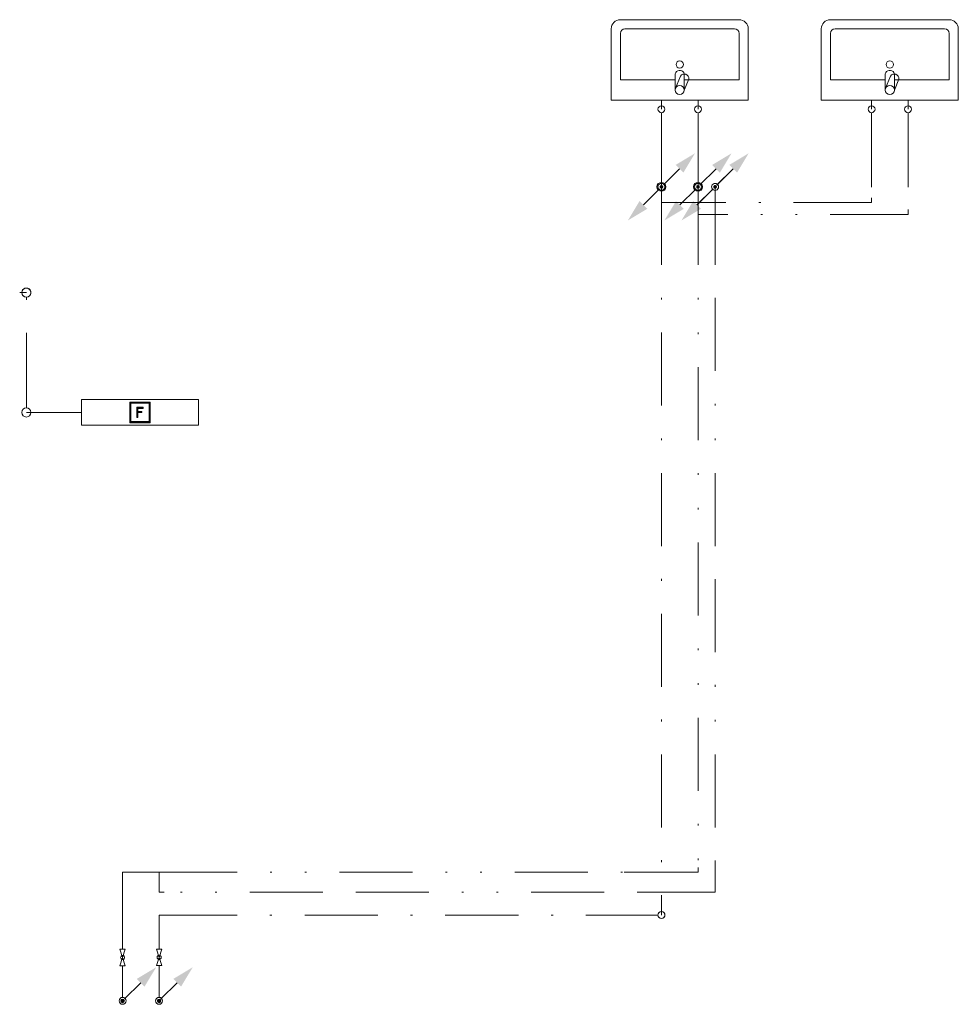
# Model space of a CAD drawing. Header units: millimetres. Extents: x -8360 to 44818, y -3850 to 5849.
# Tile 3 of 5: x 18412 to 23550, y -3850 to 1540. Entities that reach past the tile are written whole.
import ezdxf

# ---------------------------------------------------------------- set-up
doc = ezdxf.new("R2010")
doc.units = ezdxf.units.MM
for name, pattern in [('DDS_LT3', [959.999986, 400, -179.999995, 10, -179.999995, 10, -179.999995]), ('DDS_LT4', [1539.999981, 400, -179.999995, 400, -179.999995, 10, -179.999995, 10, -179.999995]), ('DDS_LT5', [769.999991, 400, -179.999995, 10, -179.999995]), ('DDS_LT7', [1339.999977, 400, -179.999995, 10, -179.999995, 10, -179.999995, 10, -179.999995, 10, -179.999995])]:
    doc.linetypes.add(name, pattern=pattern)
for name, color, linetype in [('Požární voda', 7, 'Continuous'), ('Recirkulace', 7, 'Continuous'), ('Studená voda', 7, 'Continuous'), ('Teplá voda', 7, 'Continuous'), ('Zdravotní technika', 7, 'Continuous')]:
    doc.layers.add(name, color=color, linetype=linetype)

# ---------------------------------------------------------------- blocks, each defined once
blk = doc.blocks.new('Basin-Sink-Bidet-ID-39-8-29-462')
at = {"layer": 'Zdravotní technika', "color": 7, "lineweight": 5}
for p, q in [((-325, 440), (325, 440)), ((-375, 0), (-375, 390)), ((-300, 390), (300, 390)), ((-325, 110), (-325, 365)), ((-25, 110), (-325, 110)), ((-25, 55), (-25, 143)), ((-23, 65), (4, 131)), ((25, 143), (25, 55)), ((25, 55), (50, 115))]:
    blk.add_line(p, q, dxfattribs=at)
for points in [[(375, 390), (375, 0), (-375, 0)], [(325, 365), (325, 110), (25, 110)], [(-25, 143), (-22.2, 150.1), (-17.5, 156.1), (-11.1, 160.5), (-3.8, 162.7), (3.8, 162.7), (11.1, 160.5), (17.5, 156.1), (22.2, 150.1), (25, 143)], [(-92.5, -1), (-92.5, 0), (-107.5, 0), (-107.5, -1), (-92.5, -1)], [(20, -1), (20, 0), (-20, 0), (-20, -1), (20, -1)], [(107.5, -1), (107.5, 0), (92.5, 0), (92.5, -1), (107.5, -1)]]:
    blk.add_lwpolyline(points, dxfattribs=at)
for centre, radius in [((0, 195), 20), ((0, 55), 25)]:
    blk.add_circle(centre, radius, dxfattribs=at)
for centre, radius, start, end in [((-325, 390), 50, 90, 180), ((325, 390), 50, 0, 90), ((-300, 365), 25, 90, 180), ((300, 365), 25, 0, 90), ((25.1, 117.7), 25, 353.8988, 147.7432)]:
    blk.add_arc(centre, radius, start, end, dxfattribs=at)
blk = doc.blocks.new('Basin-Sink-Bidet-ID-39-8-29-1189')
at = {"layer": 'Zdravotní technika', "color": 7, "lineweight": 5}
for p, q in [((-325, 440), (325, 440)), ((-375, 0), (-375, 390)), ((-300, 390), (300, 390)), ((-325, 110), (-325, 365)), ((-25, 110), (-325, 110)), ((-25, 55), (-25, 143)), ((-23, 65), (4, 131)), ((25, 143), (25, 55)), ((25, 55), (50, 115))]:
    blk.add_line(p, q, dxfattribs=at)
for points in [[(375, 390), (375, 0), (-375, 0)], [(325, 365), (325, 110), (25, 110)], [(-25, 143), (-22.2, 150.1), (-17.5, 156.1), (-11.1, 160.5), (-3.8, 162.7), (3.8, 162.7), (11.1, 160.5), (17.5, 156.1), (22.2, 150.1), (25, 143)], [(-92.5, -1), (-92.5, 0), (-107.5, 0), (-107.5, -1), (-92.5, -1)], [(20, -1), (20, 0), (-20, 0), (-20, -1), (20, -1)], [(107.5, -1), (107.5, 0), (92.5, 0), (92.5, -1), (107.5, -1)]]:
    blk.add_lwpolyline(points, dxfattribs=at)
for centre, radius in [((0, 195), 20), ((0, 55), 25)]:
    blk.add_circle(centre, radius, dxfattribs=at)
for centre, radius, start, end in [((-325, 390), 50, 90, 180), ((325, 390), 50, 0, 90), ((-300, 365), 25, 90, 180), ((300, 365), 25, 0, 90), ((25.1, 117.7), 25, 353.8988, 147.7432)]:
    blk.add_arc(centre, radius, start, end, dxfattribs=at)
blk = doc.blocks.new('Koleno-Koleno TV-PWH Teplá voda D20-ID-39-8-29-1380')
at = {"layer": 'Teplá voda', "color": 20, "lineweight": 5}
blk.add_line((0, 19), (0, 26.8), dxfattribs=at)
blk.add_circle((0, 0), 19, dxfattribs=at)
blk = doc.blocks.new('Segment trubky-TV-PWH Teplá voda D20-ID-39-8-29-1402')
at = {"layer": 'Teplá voda', "color": 20, "linetype": 'DDS_LT3', "lineweight": 5}
blk.add_line((0, 0), (0, 165.3), dxfattribs=at)
blk = doc.blocks.new('Ventil-Valve TV-PWH Teplá voda D20-ID-39-8-29-10221')
at = {"layer": 'Teplá voda', "color": 7, "lineweight": 5}
for points in [[(15, 45), (-15, 45), (0, 0), (15, 45)], [(15, -45), (-15, -45), (0, 0), (15, -45)]]:
    blk.add_lwpolyline(points, dxfattribs=at)
blk.add_circle((0, 0), 11.2, dxfattribs=at)
blk = doc.blocks.new('Segment trubky-TV-PWH Teplá voda D20-ID-39-8-29-10208')
at = {"layer": 'Teplá voda', "color": 20, "linetype": 'DDS_LT3', "lineweight": 5}
blk.add_line((0, 0), (0, 394.7), dxfattribs=at)
blk = doc.blocks.new('Koleno-Koleno TV-PWH Teplá voda D20-ID-39-8-29-1440')
at = {"layer": 'Teplá voda', "color": 20, "lineweight": 5}
for p, q in [((0, -26.8), (0, 0)), ((0, 0), (26.8, 0))]:
    blk.add_line(p, q, dxfattribs=at)
blk = doc.blocks.new('Segment trubky-TV-PWH Teplá voda D20-ID-39-8-29-6172')
at = {"layer": 'Teplá voda', "color": 20, "linetype": 'DDS_LT3', "lineweight": 5}
blk.add_line((0, 0), (146.7, 0), dxfattribs=at)
blk = doc.blocks.new('T-kus-T-kus TV-PWH Teplá voda D20-ID-39-8-29-6058')
at = {"layer": 'Teplá voda', "color": 20, "linetype": 'DDS_LT3', "lineweight": 5}
blk.add_line((-27, 0), (27, 0), dxfattribs=at)
at = {"layer": 'Teplá voda', "color": 20, "lineweight": 5}
blk.add_line((0, 0), (0, -27), dxfattribs=at)
blk = doc.blocks.new('Segment trubky-TV-PWH Teplá voda D20-ID-39-8-29-5881')
at = {"layer": 'Teplá voda', "color": 20, "linetype": 'DDS_LT3', "lineweight": 5}
blk.add_line((0, 0), (2518.4, 0), dxfattribs=at)
blk = doc.blocks.new('Koleno-Koleno SV-PWC Studená voda D20-ID-39-8-29-2948')
at = {"layer": 'Studená voda', "color": 140, "lineweight": 5}
blk.add_line((0, 19), (0, 26.8), dxfattribs=at)
blk.add_circle((0, 0), 19, dxfattribs=at)
blk = doc.blocks.new('Segment trubky-SV-PWC Studená voda D20-ID-39-8-29-2957')
at = {"layer": 'Studená voda', "color": 140, "linetype": 'DDS_LT5', "lineweight": 5}
blk.add_line((0, 0), (0, 166.1), dxfattribs=at)
blk = doc.blocks.new('Ventil-Valve SV-PWC Studená voda D20-ID-39-8-29-10243')
at = {"layer": 'Studená voda', "color": 7, "lineweight": 5}
for points in [[(15, 45), (-15, 45), (0, 0), (15, 45)], [(15, -45), (-15, -45), (0, 0), (15, -45)]]:
    blk.add_lwpolyline(points, dxfattribs=at)
blk.add_circle((0, 0), 11.2, dxfattribs=at)
blk = doc.blocks.new('Segment trubky-SV-PWC Studená voda D20-ID-39-8-29-10230')
at = {"layer": 'Studená voda', "color": 140, "linetype": 'DDS_LT5', "lineweight": 5}
blk.add_line((0, 0), (0, 160.1), dxfattribs=at)
blk = doc.blocks.new('Koleno-Koleno SV-PWC Studená voda D20-ID-39-8-29-4519')
at = {"layer": 'Studená voda', "color": 140, "lineweight": 5}
for p, q in [((0, -26.8), (0, 0)), ((0, 0), (26.8, 0))]:
    blk.add_line(p, q, dxfattribs=at)
blk = doc.blocks.new('Segment trubky-SV-PWC Studená voda D20-ID-39-8-29-4530')
at = {"layer": 'Studená voda', "color": 140, "linetype": 'DDS_LT5', "lineweight": 5}
blk.add_line((0, 0), (2696.4, 0), dxfattribs=at)
blk = doc.blocks.new('Koleno-Koleno SV-PWC Studená voda D20-ID-39-8-29-4949')
at = {"layer": 'Studená voda', "color": 140, "lineweight": 5}
blk.add_line((-26.8, 0), (-19, 0), dxfattribs=at)
blk.add_lwpolyline([(5.9, -18.1), (0, -19), (-5.9, -18.1), (-11.2, -15.4), (-15.4, -11.2), (-18.1, -5.9), (-19, 0), (-18.1, 5.9), (-15.4, 11.2), (-11.2, 15.4), (-5.9, 18.1), (0, 19), (5.9, 18.1), (11.2, 15.4), (15.4, 11.2), (18.1, 5.9), (19, 0), (18.1, -5.9), (15.4, -11.2), (11.2, -15.4), (5.9, -18.1)], dxfattribs=at)
blk = doc.blocks.new('Začátek potrubí-PipeStart SV-PWC Studená voda D20-ID-39-8-29-781')
at = {"layer": 'Studená voda', "lineweight": 5}
for points in [[(183.8, 183.8), (120.2, 77.8), (77.8, 120.2)], [(10, 0), (9.5, 3.1), (8.1, 5.9), (5.9, 8.1), (3.1, 9.5), (0, 10), (-3.1, 9.5), (-5.9, 8.1), (-8.1, 5.9), (-9.5, 3.1), (-10, 0), (-9.5, -3.1), (-8.1, -5.9), (-5.9, -8.1), (-3.1, -9.5), (0, -10), (3.1, -9.5), (5.9, -8.1), (8.1, -5.9), (9.5, -3.1)]]:
    blk.add_hatch(color=140, dxfattribs=at).paths.add_polyline_path(points)
at = {"layer": 'Studená voda', "color": 140, "lineweight": 5}
for p, q in [((99, 99), (10.3, 10.2)), ((-10.3, -10.3), (-98.9, -99.1))]:
    blk.add_line(p, q, dxfattribs=at)
blk = doc.blocks.new('T-kus-T-kus SV-PWC Studená voda D20-ID-39-8-29-1339')
at = {"layer": 'Studená voda', "color": 140, "linetype": 'DDS_LT5', "lineweight": 5}
blk.add_line((0, 0), (0, 0), dxfattribs=at)
at = {"layer": 'Studená voda', "color": 140, "lineweight": 5}
blk.add_line((0, 0), (0, -27), dxfattribs=at)
blk.add_circle((0, 0), 24.6, dxfattribs=at)
blk.add_circle((0, 0), 24.6, dxfattribs=at)
blk = doc.blocks.new('T-kus-T-kus SV-PWC Studená voda D20-ID-39-8-29-4646')
at = {"layer": 'Studená voda', "color": 140, "lineweight": 5}
blk.add_line((0, 0), (0, 27), dxfattribs=at)
at = {"layer": 'Studená voda', "color": 140, "linetype": 'DDS_LT5', "lineweight": 5}
blk.add_line((0, 0), (0, 0), dxfattribs=at)
at = {"layer": 'Studená voda', "color": 140, "lineweight": 5}
blk.add_circle((0, 0), 24.6, dxfattribs=at)
blk.add_circle((0, 0), 24.6, dxfattribs=at)
blk = doc.blocks.new('Koleno-Koleno SV-PWC Studená voda D20-ID-39-8-29-5024')
at = {"layer": 'Studená voda', "color": 140, "lineweight": 5}
blk.add_line((0, 0), (0, -26.8), dxfattribs=at)
blk.add_lwpolyline([(18.1, 5.9), (19, 0), (18.1, -5.9), (15.4, -11.2), (11.2, -15.4), (5.9, -18.1), (0, -19), (-5.9, -18.1), (-11.2, -15.4), (-15.4, -11.2), (-18.1, -5.9), (-19, 0), (-18.1, 5.9), (-15.4, 11.2), (-11.2, 15.4), (-5.9, 18.1), (0, 19), (5.9, 18.1), (11.2, 15.4), (15.4, 11.2), (18.1, 5.9)], dxfattribs=at)
blk = doc.blocks.new('Segment trubky-SV-PWC Studená voda D20-ID-39-8-29-5156')
at = {"layer": 'Studená voda', "color": 140, "linetype": 'DDS_LT5', "lineweight": 5}
blk.add_line((0, 0), (0, -3932.7), dxfattribs=at)
blk = doc.blocks.new('Koleno-Koleno SV-PWC Studená voda D20-ID-39-8-29-5165')
at = {"layer": 'Studená voda', "color": 140, "lineweight": 5}
blk.add_line((0, 26.8), (0, 0), dxfattribs=at)
blk.add_circle((0, 0), 19, dxfattribs=at)
blk = doc.blocks.new('Začátek potrubí-PipeStart CV-PWH-C Cirkulace D20-ID-39-8-29-1543')
at = {"layer": 'Recirkulace', "lineweight": 5}
for points in [[(183.8, 183.8), (120.2, 77.8), (77.8, 120.2)], [(10, 0), (9.5, 3.1), (8.1, 5.9), (5.9, 8.1), (3.1, 9.5), (0, 10), (-3.1, 9.5), (-5.9, 8.1), (-8.1, 5.9), (-9.5, 3.1), (-10, 0), (-9.5, -3.1), (-8.1, -5.9), (-5.9, -8.1), (-3.1, -9.5), (0, -10), (3.1, -9.5), (5.9, -8.1), (8.1, -5.9), (9.5, -3.1)]]:
    blk.add_hatch(color=40, dxfattribs=at).paths.add_polyline_path(points)
at = {"layer": 'Recirkulace', "color": 40, "lineweight": 5}
for p, q in [((99, 99), (10.3, 10.2)), ((-10.3, -10.3), (-98.9, -99.1))]:
    blk.add_line(p, q, dxfattribs=at)
blk = doc.blocks.new('Koleno-Koleno CV-PWH-C Cirkulace D20-ID-39-8-29-5341')
at = {"layer": 'Recirkulace', "color": 40, "lineweight": 5}
blk.add_line((0, 0), (0, -26.8), dxfattribs=at)
blk.add_lwpolyline([(18.1, 5.9), (19, 0), (18.1, -5.9), (15.4, -11.2), (11.2, -15.4), (5.9, -18.1), (0, -19), (-5.9, -18.1), (-11.2, -15.4), (-15.4, -11.2), (-18.1, -5.9), (-19, 0), (-18.1, 5.9), (-15.4, 11.2), (-11.2, 15.4), (-5.9, 18.1), (0, 19), (5.9, 18.1), (11.2, 15.4), (15.4, 11.2), (18.1, 5.9)], dxfattribs=at)
blk = doc.blocks.new('Segment trubky-CV-PWH-C Cirkulace D20-ID-39-8-29-5354')
at = {"layer": 'Recirkulace', "color": 40, "linetype": 'DDS_LT4', "lineweight": 5}
blk.add_line((0, 0), (0, -3808.2), dxfattribs=at)
blk = doc.blocks.new('Koleno-Koleno CV-PWH-C Cirkulace D20-ID-39-8-29-5363')
at = {"layer": 'Recirkulace', "color": 40, "lineweight": 5}
for p, q in [((0, 0), (-26.8, 0)), ((0, 26.8), (0, 0))]:
    blk.add_line(p, q, dxfattribs=at)
blk = doc.blocks.new('Segment trubky-CV-PWH-C Cirkulace D20-ID-39-8-29-5376')
at = {"layer": 'Recirkulace', "color": 40, "linetype": 'DDS_LT4', "lineweight": 5}
blk.add_line((0, 0), (-2989.5, 0), dxfattribs=at)
blk = doc.blocks.new('Koleno-Koleno CV-PWH-C Cirkulace D20-ID-39-8-29-5384')
at = {"layer": 'Recirkulace', "color": 40, "lineweight": 5}
for p, q in [((0, 0), (0, 26.8)), ((26.8, 0), (0, 0))]:
    blk.add_line(p, q, dxfattribs=at)
blk = doc.blocks.new('Segment trubky-CV-PWH-C Cirkulace D20-ID-39-8-29-5400')
at = {"layer": 'Recirkulace', "color": 40, "linetype": 'DDS_LT4', "lineweight": 5}
blk.add_line((0, 0), (0, 55.7), dxfattribs=at)
blk = doc.blocks.new('Začátek potrubí-PipeStart TV-PWH Teplá voda D20-ID-39-8-29-1257')
at = {"layer": 'Teplá voda', "lineweight": 5}
for points in [[(183.8, 183.8), (120.2, 77.8), (77.8, 120.2)], [(10, 0), (9.5, 3.1), (8.1, 5.9), (5.9, 8.1), (3.1, 9.5), (0, 10), (-3.1, 9.5), (-5.9, 8.1), (-8.1, 5.9), (-9.5, 3.1), (-10, 0), (-9.5, -3.1), (-8.1, -5.9), (-5.9, -8.1), (-3.1, -9.5), (0, -10), (3.1, -9.5), (5.9, -8.1), (8.1, -5.9), (9.5, -3.1)]]:
    blk.add_hatch(color=20, dxfattribs=at).paths.add_polyline_path(points)
at = {"layer": 'Teplá voda', "color": 20, "lineweight": 5}
for p, q in [((99, 99), (10.3, 10.2)), ((-10.3, -10.3), (-98.9, -99.1))]:
    blk.add_line(p, q, dxfattribs=at)
blk = doc.blocks.new('T-kus-T-kus TV-PWH Teplá voda D20-ID-39-8-29-1455')
at = {"layer": 'Teplá voda', "color": 20, "linetype": 'DDS_LT3', "lineweight": 5}
blk.add_line((0, 0), (0, 0), dxfattribs=at)
at = {"layer": 'Teplá voda', "color": 20, "lineweight": 5}
blk.add_line((0, 0), (0, -27), dxfattribs=at)
blk.add_circle((0, 0), 24.6, dxfattribs=at)
blk.add_circle((0, 0), 24.6, dxfattribs=at)
blk = doc.blocks.new('T-kus-T-kus TV-PWH Teplá voda D20-ID-39-8-29-1781')
at = {"layer": 'Teplá voda', "color": 20, "lineweight": 5}
blk.add_line((0, 0), (0, 27), dxfattribs=at)
at = {"layer": 'Teplá voda', "color": 20, "linetype": 'DDS_LT3', "lineweight": 5}
blk.add_line((0, 0), (0, 0), dxfattribs=at)
at = {"layer": 'Teplá voda', "color": 20, "lineweight": 5}
blk.add_circle((0, 0), 24.6, dxfattribs=at)
blk.add_circle((0, 0), 24.6, dxfattribs=at)
blk = doc.blocks.new('Koleno-Koleno TV-PWH Teplá voda D20-ID-39-8-29-4546')
at = {"layer": 'Teplá voda', "color": 20, "lineweight": 5}
blk.add_line((0, 0), (0, -26.8), dxfattribs=at)
blk.add_lwpolyline([(18.1, 5.9), (19, 0), (18.1, -5.9), (15.4, -11.2), (11.2, -15.4), (5.9, -18.1), (0, -19), (-5.9, -18.1), (-11.2, -15.4), (-15.4, -11.2), (-18.1, -5.9), (-19, 0), (-18.1, 5.9), (-15.4, 11.2), (-11.2, 15.4), (-5.9, 18.1), (0, 19), (5.9, 18.1), (11.2, 15.4), (15.4, 11.2), (18.1, 5.9)], dxfattribs=at)
blk = doc.blocks.new('Segment trubky-TV-PWH Teplá voda D20-ID-39-8-29-4560')
at = {"layer": 'Teplá voda', "color": 20, "linetype": 'DDS_LT3', "lineweight": 5}
blk.add_line((0, 0), (0, -3698.8), dxfattribs=at)
blk = doc.blocks.new('Koleno-Koleno TV-PWH Teplá voda D20-ID-39-8-29-4614')
at = {"layer": 'Teplá voda', "color": 20, "lineweight": 5}
for p, q in [((0, 0), (-26.8, 0)), ((0, 26.8), (0, 0))]:
    blk.add_line(p, q, dxfattribs=at)
blk = doc.blocks.new('Segment trubky-TV-PWH Teplá voda D20-ID-39-8-29-4628')
at = {"layer": 'Teplá voda', "color": 20, "linetype": 'DDS_LT3', "lineweight": 5}
blk.add_line((0, 0), (-377.4, 0), dxfattribs=at)
blk = doc.blocks.new('Segment trubky-TV-PWH Teplá voda D20-ID-39-8-29-4656')
at = {"layer": 'Teplá voda', "color": 20, "linetype": 'DDS_LT3', "lineweight": 5}
blk.add_line((0, 0), (0, -23.2), dxfattribs=at)
blk = doc.blocks.new('Koleno-Koleno TV-PWH Teplá voda D20-ID-39-8-29-4696')
at = {"layer": 'Teplá voda', "color": 20, "lineweight": 5}
blk.add_line((0, 26.8), (0, 0), dxfattribs=at)
blk.add_circle((0, 0), 19, dxfattribs=at)
blk = doc.blocks.new('Koleno-Koleno TV-PWH Teplá voda D20-ID-39-8-29-4732')
at = {"layer": 'Teplá voda', "color": 20, "lineweight": 5}
blk.add_line((0, -19), (0, -26.8), dxfattribs=at)
blk.add_circle((0, 0), 19, dxfattribs=at)
blk = doc.blocks.new('Segment trubky-TV-PWH Teplá voda D20-ID-39-8-29-4769')
at = {"layer": 'Teplá voda', "color": 20, "linetype": 'DDS_LT3', "lineweight": 5}
blk.add_line((0, 0), (0, -371.2), dxfattribs=at)
blk = doc.blocks.new('Segment trubky-SV-PWC Studená voda D20-ID-39-8-29-3053')
at = {"layer": 'Studená voda', "color": 140, "linetype": 'DDS_LT5', "lineweight": 5}
blk.add_line((0, 0), (0, -23.2), dxfattribs=at)
blk = doc.blocks.new('Koleno-Koleno SV-PWC Studená voda D20-ID-39-8-29-4810')
at = {"layer": 'Studená voda', "color": 140, "lineweight": 5}
blk.add_line((0, 26.8), (0, 0), dxfattribs=at)
blk.add_circle((0, 0), 19, dxfattribs=at)
blk = doc.blocks.new('Koleno-Koleno SV-PWC Studená voda D20-ID-39-8-29-4989')
at = {"layer": 'Studená voda', "color": 140, "lineweight": 5}
blk.add_line((0, -19), (0, -26.8), dxfattribs=at)
blk.add_circle((0, 0), 19, dxfattribs=at)
blk = doc.blocks.new('Segment trubky-SV-PWC Studená voda D20-ID-39-8-29-5064')
at = {"layer": 'Studená voda', "color": 140, "linetype": 'DDS_LT5', "lineweight": 5}
blk.add_line((0, 0), (0, -371.2), dxfattribs=at)
blk = doc.blocks.new('Segment trubky-SV-PWC Studená voda D20-ID-39-8-29-1359')
at = {"layer": 'Studená voda', "color": 140, "linetype": 'DDS_LT5', "lineweight": 5}
blk.add_line((0, 0), (0, -23.2), dxfattribs=at)
blk = doc.blocks.new('Koleno-Koleno SV-PWC Studená voda D20-ID-39-8-29-1899')
at = {"layer": 'Studená voda', "color": 140, "lineweight": 5}
blk.add_line((0, 26.8), (0, 0), dxfattribs=at)
blk.add_circle((0, 0), 19, dxfattribs=at)
blk = doc.blocks.new('Koleno-Koleno SV-PWC Studená voda D20-ID-39-8-29-4730')
at = {"layer": 'Studená voda', "color": 140, "lineweight": 5}
blk.add_line((0, -19), (0, -26.8), dxfattribs=at)
blk.add_circle((0, 0), 19, dxfattribs=at)
blk = doc.blocks.new('Segment trubky-SV-PWC Studená voda D20-ID-39-8-29-4843')
at = {"layer": 'Studená voda', "color": 140, "linetype": 'DDS_LT5', "lineweight": 5}
blk.add_line((0, 0), (0, -457.8), dxfattribs=at)
blk = doc.blocks.new('Koleno-Koleno SV-PWC Studená voda D20-ID-39-8-29-4856')
at = {"layer": 'Studená voda', "color": 140, "lineweight": 5}
for p, q in [((0, 0), (-26.8, 0)), ((0, 26.8), (0, 0))]:
    blk.add_line(p, q, dxfattribs=at)
blk = doc.blocks.new('Segment trubky-SV-PWC Studená voda D20-ID-39-8-29-5055')
at = {"layer": 'Studená voda', "color": 140, "linetype": 'DDS_LT5', "lineweight": 5}
blk.add_line((0, 0), (-1096.4, 0), dxfattribs=at)
blk = doc.blocks.new('Koleno-Koleno SV-PWC Studená voda D20-ID-39-8-29-5083')
at = {"layer": 'Studená voda', "color": 140, "lineweight": 5}
for p, q in [((0, 0), (0, 26.8)), ((26.8, 0), (0, 0))]:
    blk.add_line(p, q, dxfattribs=at)
blk = doc.blocks.new('Segment trubky-TV-PWH Teplá voda D20-ID-39-8-29-5913')
at = {"layer": 'Teplá voda', "color": 20, "linetype": 'DDS_LT3', "lineweight": 5}
blk.add_line((0, 0), (0, -23.2), dxfattribs=at)
blk = doc.blocks.new('Koleno-Koleno TV-PWH Teplá voda D20-ID-39-8-29-5929')
at = {"layer": 'Teplá voda', "color": 20, "lineweight": 5}
blk.add_line((0, 26.8), (0, 0), dxfattribs=at)
blk.add_circle((0, 0), 19, dxfattribs=at)
blk = doc.blocks.new('Koleno-Koleno TV-PWH Teplá voda D20-ID-39-8-29-6011')
at = {"layer": 'Teplá voda', "color": 20, "lineweight": 5}
blk.add_line((0, -19), (0, -26.8), dxfattribs=at)
blk.add_circle((0, 0), 19, dxfattribs=at)
blk = doc.blocks.new('Segment trubky-TV-PWH Teplá voda D20-ID-39-8-29-6041')
at = {"layer": 'Teplá voda', "color": 20, "linetype": 'DDS_LT3', "lineweight": 5}
blk.add_line((0, 0), (0, -522), dxfattribs=at)
blk = doc.blocks.new('Koleno-Koleno TV-PWH Teplá voda D20-ID-39-8-29-6524')
at = {"layer": 'Teplá voda', "color": 20, "lineweight": 5}
for p, q in [((0, 0), (-26.8, 0)), ((0, 26.8), (0, 0))]:
    blk.add_line(p, q, dxfattribs=at)
blk = doc.blocks.new('Segment trubky-TV-PWH Teplá voda D20-ID-39-8-29-6659')
at = {"layer": 'Teplá voda', "color": 20, "linetype": 'DDS_LT3', "lineweight": 5}
blk.add_line((0, 0), (-1096.4, 0), dxfattribs=at)
blk = doc.blocks.new('Koleno-Koleno TV-PWH Teplá voda D20-ID-39-8-29-6601')
at = {"layer": 'Teplá voda', "color": 20, "lineweight": 5}
for p, q in [((0, 0), (0, 26.8)), ((26.8, 0), (0, 0))]:
    blk.add_line(p, q, dxfattribs=at)
blk = doc.blocks.new('Segment trubky-TV-PWH Teplá voda D20-ID-39-8-29-6710')
at = {"layer": 'Teplá voda', "color": 20, "linetype": 'DDS_LT3', "lineweight": 5}
blk.add_line((0, 0), (0, 96.8), dxfattribs=at)
blk = doc.blocks.new('Segment trubky-SV-PWC Studená voda D20-ID-39-8-29-7552')
at = {"layer": 'Studená voda', "color": 140, "linetype": 'DDS_LT5', "lineweight": 5}
blk.add_line((0, 0), (0, 32.6), dxfattribs=at)
blk = doc.blocks.new('Požární hadice-hasicí přístroj-ID-39-8-29-9862')
at = {"layer": 'Požární voda', "color": 6, "lineweight": 5}
for p, q in [((264, -23.2), (273.2, -14)), ((264, -20.1), (270.1, -14)), ((264, -16.9), (266.9, -14)), ((264, -26.4), (269.6, -20.8)), ((264, -29.6), (269.6, -24)), ((264, -32.7), (269.6, -27.1)), ((264, -35.9), (269.6, -30.3)), ((264, -39.1), (269.6, -33.5)), ((264, -42.2), (269.6, -36.6)), ((264, -45.4), (269.6, -39.8)), ((264, -48.6), (269.6, -43)), ((264, -51.8), (269.6, -46.2)), ((264, -54.9), (269.6, -49.3)), ((264, -58.1), (269.6, -52.5)), ((270.8, -19.6), (276.4, -14)), ((274, -19.6), (279.6, -14)), ((277.1, -19.6), (282.7, -14)), ((280.3, -19.6), (285.9, -14)), ((283.5, -19.6), (289.1, -14)), ((286.6, -19.6), (292.2, -14)), ((289.8, -19.6), (295.4, -14)), ((293, -19.6), (298.6, -14)), ((296.2, -19.6), (301.8, -14)), ((299.3, -19.6), (304.9, -14)), ((302.5, -19.6), (308.1, -14)), ((303.2, -50.6), (311.8, -42)), ((303.2, -47.4), (308.6, -42)), ((303.2, -44.2), (305.4, -42)), ((303.2, -53.7), (308.8, -48.1)), ((303.2, -56.9), (308.8, -51.3)), ((305.7, -19.6), (311.3, -14)), ((308.8, -19.6), (314.4, -14)), ((309.3, -47.6), (314.9, -42)), ((312, -19.6), (317.6, -14)), ((312.5, -47.6), (318.1, -42)), ((315.2, -19.6), (320.8, -14)), ((315.7, -47.6), (321.3, -42)), ((318.3, -19.6), (323.9, -14)), ((318.8, -47.6), (324.4, -42)), ((321.5, -19.6), (327.1, -14)), ((322, -47.6), (327.6, -42)), ((324.7, -19.6), (330.3, -14)), ((325.2, -47.6), (330.8, -42)), ((327.8, -19.6), (333.4, -14)), ((328.3, -47.6), (333.9, -42)), ((331, -19.6), (336.6, -14)), ((331.5, -47.6), (336.8, -42.3)), ((334.2, -19.6), (339.8, -14)), ((334.7, -47.6), (336.8, -45.5)), ((337.3, -19.6), (342.9, -14)), ((340.5, -19.6), (346.1, -14)), ((343.7, -19.6), (349.3, -14)), ((346.8, -19.6), (352.4, -14)), ((350, -19.6), (355.6, -14)), ((353.2, -19.6), (358.8, -14)), ((356.3, -19.6), (361.9, -14)), ((359.5, -19.6), (365.1, -14)), ((362.7, -19.6), (368.3, -14)), ((365.8, -19.6), (371.4, -14)), ((369, -19.6), (374.6, -14)), ((370.4, -21.4), (376, -15.8)), ((370.4, -24.5), (376, -18.9)), ((370.4, -27.7), (376, -22.1)), ((370.4, -30.9), (376, -25.3)), ((370.4, -34.1), (376, -28.5)), ((370.4, -37.2), (376, -31.6)), ((370.4, -40.4), (376, -34.8)), ((370.4, -43.6), (376, -38)), ((370.4, -46.7), (376, -41.1)), ((370.4, -49.9), (376, -44.3)), ((370.4, -53.1), (376, -47.5)), ((370.4, -56.2), (376, -50.6)), ((370.4, -59.4), (376, -53.8)), ((264, -61.3), (269.6, -55.7)), ((264, -64.4), (269.6, -58.8)), ((264, -67.6), (269.6, -62)), ((264, -70.8), (269.6, -65.2)), ((264, -73.9), (269.6, -68.3)), ((264, -77.1), (269.6, -71.5)), ((264, -80.3), (269.6, -74.7)), ((264, -83.4), (269.6, -77.8)), ((264, -86.6), (269.6, -81)), ((264, -89.8), (269.6, -84.2)), ((264, -92.9), (269.6, -87.3)), ((264, -96.1), (269.6, -90.5)), ((264, -99.3), (269.6, -93.7)), ((264, -102.4), (269.6, -96.8)), ((264, -105.6), (269.6, -100)), ((264, -108.8), (269.6, -103.2)), ((264, -111.9), (269.6, -106.3)), ((303.2, -60.1), (308.8, -54.5)), ((303.2, -63.2), (308.8, -57.6)), ((303.2, -66.4), (308.8, -60.8)), ((303.2, -69.6), (308.8, -64)), ((303.2, -72.7), (311.5, -64.4)), ((303.2, -75.9), (308.8, -70.3)), ((303.2, -79.1), (308.8, -73.5)), ((303.2, -82.2), (308.8, -76.6)), ((303.2, -85.4), (308.8, -79.8)), ((303.2, -88.6), (308.8, -83)), ((303.2, -91.7), (308.8, -86.1)), ((303.2, -94.9), (308.8, -89.3)), ((303.3, -98), (308.8, -92.5)), ((306.4, -98), (308.8, -95.6)), ((309.1, -70), (314.7, -64.4)), ((312.3, -70), (317.9, -64.4)), ((315.4, -70), (321, -64.4)), ((318.6, -70), (324.2, -64.4)), ((321.8, -70), (327.4, -64.4)), ((324.9, -70), (330.5, -64.4)), ((328.1, -70), (331.2, -66.9)), ((370.4, -62.6), (376, -57)), ((370.4, -65.7), (376, -60.1)), ((370.4, -68.9), (376, -63.3)), ((370.4, -72.1), (376, -66.5)), ((370.4, -75.2), (376, -69.6)), ((370.4, -78.4), (376, -72.8)), ((370.4, -81.6), (376, -76)), ((370.4, -84.7), (376, -79.1)), ((370.4, -87.9), (376, -82.3)), ((370.4, -91.1), (376, -85.5)), ((370.4, -94.2), (376, -88.6)), ((370.4, -97.4), (376, -91.8)), ((370.4, -100.6), (376, -95)), ((370.4, -103.7), (376, -98.1)), ((370.4, -106.9), (376, -101.3)), ((370.4, -110.1), (376, -104.5)), ((370.4, -113.2), (376, -107.6)), ((264, -115.1), (269.6, -109.5)), ((264, -118.3), (269.6, -112.7)), ((264, -121.4), (269.6, -115.8)), ((264, -124.6), (269.6, -119)), ((265.8, -126), (271.4, -120.4)), ((268.9, -126), (274.5, -120.4)), ((272.1, -126), (277.7, -120.4)), ((275.3, -126), (280.9, -120.4)), ((278.5, -126), (284.1, -120.4)), ((281.6, -126), (287.2, -120.4)), ((284.8, -126), (290.4, -120.4)), ((288, -126), (293.6, -120.4)), ((291.1, -126), (296.7, -120.4)), ((294.3, -126), (299.9, -120.4)), ((297.5, -126), (303.1, -120.4)), ((300.6, -126), (306.2, -120.4)), ((303.8, -126), (309.4, -120.4)), ((307, -126), (312.6, -120.4)), ((310.1, -126), (315.7, -120.4)), ((313.3, -126), (318.9, -120.4)), ((316.5, -126), (322.1, -120.4)), ((319.6, -126), (325.2, -120.4)), ((322.8, -126), (328.4, -120.4)), ((326, -126), (331.6, -120.4)), ((329.1, -126), (334.7, -120.4)), ((332.3, -126), (337.9, -120.4)), ((335.5, -126), (341.1, -120.4)), ((338.6, -126), (344.2, -120.4)), ((341.8, -126), (347.4, -120.4)), ((345, -126), (350.6, -120.4)), ((348.1, -126), (353.7, -120.4)), ((351.3, -126), (356.9, -120.4)), ((354.5, -126), (360.1, -120.4)), ((357.6, -126), (363.2, -120.4)), ((360.8, -126), (366.4, -120.4)), ((364, -126), (369.6, -120.4)), ((367.2, -126), (376, -117.2)), ((370.3, -126), (376, -120.3)), ((370.4, -116.4), (376, -110.8)), ((370.4, -119.6), (376, -114)), ((373.5, -126), (376, -123.5))]:
    blk.add_line(p, q, dxfattribs=at)
for points in [[(0, -140), (0, 0), (640, 0), (640, -140), (0, -140)], [(264, -14), (264, -126), (376, -126), (376, -14), (264, -14)], [(269.6, -19.6), (269.6, -120.4), (370.4, -120.4), (370.4, -19.6), (269.6, -19.6)], [(303.2, -98), (303.2, -86.8), (303.2, -42), (336.8, -42), (336.8, -47.6), (308.8, -47.6), (308.8, -64.4), (331.2, -64.4), (331.2, -70), (308.8, -70), (308.8, -98), (303.2, -98)]]:
    blk.add_lwpolyline(points, dxfattribs=at)
blk = doc.blocks.new('Segment trubky-FLW Požární voda D32-ID-39-8-29-9864')
at = {"layer": 'Požární voda', "color": 86, "linetype": 'DDS_LT7', "lineweight": 5}
blk.add_line((0, 0), (-265.3, 0), dxfattribs=at)
blk = doc.blocks.new('Koleno-Koleno FLW Požární voda D32-ID-39-8-29-9896')
at = {"layer": 'Požární voda', "color": 86, "lineweight": 5}
blk.add_line((36.5, 0), (0, 0), dxfattribs=at)
blk.add_circle((0, 0), 25, dxfattribs=at)
blk = doc.blocks.new('Koleno-Koleno FLW Požární voda D32-ID-39-8-29-9918')
at = {"layer": 'Požární voda', "color": 86, "lineweight": 5}
blk.add_line((0, 25), (0, 36.5), dxfattribs=at)
blk.add_circle((0, 0), 25, dxfattribs=at)
blk = doc.blocks.new('Segment trubky-FLW Požární voda D32-ID-39-8-29-9912')
at = {"layer": 'Požární voda', "color": 86, "linetype": 'DDS_LT7', "lineweight": 5}
blk.add_line((0, 0), (0, 583.1), dxfattribs=at)
blk = doc.blocks.new('Koleno-Koleno FLW Požární voda D32-ID-39-8-29-9940')
at = {"layer": 'Požární voda', "color": 86, "lineweight": 5}
blk.add_line((0, -36.5), (0, -25), dxfattribs=at)
blk.add_lwpolyline([(23.8, 7.7), (25, 0), (23.8, -7.7), (20.2, -14.7), (14.7, -20.2), (7.7, -23.8), (0, -25), (-7.7, -23.8), (-14.7, -20.2), (-20.2, -14.7), (-23.8, -7.7), (-25, 0), (-23.8, 7.7), (-20.2, 14.7), (-14.7, 20.2), (-7.7, 23.8), (0, 25), (7.7, 23.8), (14.7, 20.2), (20.2, 14.7), (23.8, 7.7)], dxfattribs=at)
blk = doc.blocks.new('Koleno-Koleno FLW Požární voda D32-ID-39-8-29-9708')
at = {"layer": 'Požární voda', "color": 86, "lineweight": 5}
blk.add_line((-36.5, 0), (0, 0), dxfattribs=at)
blk.add_circle((0, 0), 25, dxfattribs=at)
blk = doc.blocks.new('Začátek potrubí-PipeStart TV-PWH Teplá voda D20-ID-39-8-29-4986-2')
at = {"layer": 'Teplá voda', "lineweight": 5}
for points in [[(27499.4, -4046.2), (27435.7, -4152.2), (27393.3, -4109.8)], [(27325.5, -4230), (27325, -4226.9), (27323.6, -4224.1), (27321.4, -4221.9), (27318.6, -4220.5), (27315.5, -4220), (27312.4, -4220.5), (27309.6, -4221.9), (27307.4, -4224.1), (27306, -4226.9), (27305.5, -4230), (27306, -4233.1), (27307.4, -4235.9), (27309.6, -4238.1), (27312.4, -4239.5), (27315.5, -4240), (27318.6, -4239.5), (27321.4, -4238.1), (27323.6, -4235.9), (27325, -4233.1)]]:
    blk.add_hatch(color=20, dxfattribs=at).paths.add_polyline_path(points)
at = {"layer": 'Teplá voda', "color": 20, "lineweight": 5}
blk.add_line((27414.5, -4131), (27325.8, -4219.8), dxfattribs=at)
for radius in [19, 10]:
    blk.add_circle((27315.5, -4230), radius, dxfattribs=at)
blk = doc.blocks.new('Začátek potrubí-PipeStart TV-PWH Teplá voda D20-ID-39-8-29-4986-3')
at = {"layer": 'Studená voda', "lineweight": 5}
for points in [[(27699.4, -4046.2), (27635.7, -4152.2), (27593.3, -4109.8)], [(27525.5, -4230), (27525, -4226.9), (27523.6, -4224.1), (27521.4, -4221.9), (27518.6, -4220.5), (27515.5, -4220), (27512.4, -4220.5), (27509.6, -4221.9), (27507.4, -4224.1), (27506, -4226.9), (27505.5, -4230), (27506, -4233.1), (27507.4, -4235.9), (27509.6, -4238.1), (27512.4, -4239.5), (27515.5, -4240), (27518.6, -4239.5), (27521.4, -4238.1), (27523.6, -4235.9), (27525, -4233.1)]]:
    blk.add_hatch(color=140, dxfattribs=at).paths.add_polyline_path(points)
at = {"layer": 'Studená voda', "color": 140, "lineweight": 5}
blk.add_line((27614.5, -4131), (27525.8, -4219.8), dxfattribs=at)
for radius in [19, 10]:
    blk.add_circle((27515.5, -4230), radius, dxfattribs=at)

msp = doc.modelspace()

# ---------------------------------------------------------------- block references
at = {"layer": 'Požární voda', "color": 86, "lineweight": 5}
for name, p in [('Koleno-Koleno FLW Požární voda D32-ID-39-8-29-9708', (18448.2, 46.1)), ('Koleno-Koleno FLW Požární voda D32-ID-39-8-29-9940', (18448.2, 46.1)), ('Koleno-Koleno FLW Požární voda D32-ID-39-8-29-9918', (18448.2, -610)), ('Koleno-Koleno FLW Požární voda D32-ID-39-8-29-9896', (18448.2, -610))]:
    msp.add_blockref(name, p, dxfattribs=at)
at = {"layer": 'Požární voda', "color": 86, "linetype": 'DDS_LT7', "lineweight": 5}
for name, p in [('Segment trubky-FLW Požární voda D32-ID-39-8-29-9912', (18448.2, -573.5)), ('Segment trubky-FLW Požární voda D32-ID-39-8-29-9864', (18750, -610))]:
    msp.add_blockref(name, p, dxfattribs=at)
at = {"layer": 'Požární voda', "color": 6, "lineweight": 5}
msp.add_blockref('Požární hadice-hasicí přístroj-ID-39-8-29-9862', (18750, -540), dxfattribs=at)
at = {"layer": 'Recirkulace', "color": 40, "lineweight": 5}
for name, p in [('Začátek potrubí-PipeStart CV-PWH-C Cirkulace D20-ID-39-8-29-1543', (22218.5, 624.8)), ('Koleno-Koleno CV-PWH-C Cirkulace D20-ID-39-8-29-5341', (22218.5, 624.8)), ('Koleno-Koleno CV-PWH-C Cirkulace D20-ID-39-8-29-5384', (19175.4, -3237)), ('Koleno-Koleno CV-PWH-C Cirkulace D20-ID-39-8-29-5363', (22218.5, -3237))]:
    msp.add_blockref(name, p, dxfattribs=at)
at = {"layer": 'Recirkulace', "color": 40, "lineweight": 5, "xscale": -0.9999999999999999, "rotation": 89.99999987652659}
msp.add_blockref('Začátek potrubí-PipeStart CV-PWH-C Cirkulace D20-ID-39-8-29-1543', (22218.5, 624.8), dxfattribs=at)
at = {"layer": 'Recirkulace', "color": 40, "linetype": 'DDS_LT4', "lineweight": 5}
for name, p in [('Segment trubky-CV-PWH-C Cirkulace D20-ID-39-8-29-5354', (22218.5, 598)), ('Segment trubky-CV-PWH-C Cirkulace D20-ID-39-8-29-5400', (19175.4, -3210.2)), ('Segment trubky-CV-PWH-C Cirkulace D20-ID-39-8-29-5376', (22191.7, -3237))]:
    msp.add_blockref(name, p, dxfattribs=at)
at = {"layer": 'Studená voda', "color": 140, "linetype": 'DDS_LT5', "lineweight": 5}
for name, p in [('Segment trubky-SV-PWC Studená voda D20-ID-39-8-29-3053', (21925, 1100)), ('Segment trubky-SV-PWC Studená voda D20-ID-39-8-29-1359', (23075, 1100)), ('Segment trubky-SV-PWC Studená voda D20-ID-39-8-29-5064', (21925, 1023.2)), ('Segment trubky-SV-PWC Studená voda D20-ID-39-8-29-4843', (23075, 1023.2)), ('T-kus-T-kus SV-PWC Studená voda D20-ID-39-8-29-4646', (21925, 625)), ('T-kus-T-kus SV-PWC Studená voda D20-ID-39-8-29-1339', (21925, 625)), ('Segment trubky-SV-PWC Studená voda D20-ID-39-8-29-5156', (21925, 598.2)), ('Segment trubky-SV-PWC Studená voda D20-ID-39-8-29-7552', (21925, 565.4)), ('Segment trubky-SV-PWC Studená voda D20-ID-39-8-29-5055', (23048.2, 538.6)), ('Segment trubky-SV-PWC Studená voda D20-ID-39-8-29-10230', (19175, -3548.1)), ('Segment trubky-SV-PWC Studená voda D20-ID-39-8-29-4530', (19201.8, -3361.3)), ('Segment trubky-SV-PWC Studená voda D20-ID-39-8-29-2957', (19175, -3804.3))]:
    msp.add_blockref(name, p, dxfattribs=at)
at = {"layer": 'Studená voda', "color": 140, "lineweight": 5}
for name, p in [('Koleno-Koleno SV-PWC Studená voda D20-ID-39-8-29-4810', (21925, 1050)), ('Koleno-Koleno SV-PWC Studená voda D20-ID-39-8-29-4989', (21925, 1050)), ('Koleno-Koleno SV-PWC Studená voda D20-ID-39-8-29-1899', (23075, 1050)), ('Koleno-Koleno SV-PWC Studená voda D20-ID-39-8-29-4730', (23075, 1050)), ('Začátek potrubí-PipeStart SV-PWC Studená voda D20-ID-39-8-29-781', (21925, 625)), ('Koleno-Koleno SV-PWC Studená voda D20-ID-39-8-29-5024', (21925, 625)), ('Koleno-Koleno SV-PWC Studená voda D20-ID-39-8-29-5083', (21925, 538.6)), ('Koleno-Koleno SV-PWC Studená voda D20-ID-39-8-29-4856', (23075, 538.6)), ('Koleno-Koleno SV-PWC Studená voda D20-ID-39-8-29-5165', (21925, -3361.3)), ('Koleno-Koleno SV-PWC Studená voda D20-ID-39-8-29-4519', (19175, -3361.3)), ('Koleno-Koleno SV-PWC Studená voda D20-ID-39-8-29-4949', (21925, -3361.3)), ('Začátek potrubí-PipeStart TV-PWH Teplá voda D20-ID-39-8-29-4986-3', (-8340.5, 398.9)), ('Koleno-Koleno SV-PWC Studená voda D20-ID-39-8-29-2948', (19175, -3831.1))]:
    msp.add_blockref(name, p, dxfattribs=at)
at = {"layer": 'Studená voda', "color": 140, "lineweight": 5, "xscale": -1, "rotation": 90.00000004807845}
msp.add_blockref('Začátek potrubí-PipeStart SV-PWC Studená voda D20-ID-39-8-29-781', (21925, 625), dxfattribs=at)
at = {"layer": 'Studená voda', "color": 7, "lineweight": 5}
msp.add_blockref('Ventil-Valve SV-PWC Studená voda D20-ID-39-8-29-10243', (19175, -3593.1), dxfattribs=at)
at = {"layer": 'Teplá voda', "color": 20, "linetype": 'DDS_LT3', "lineweight": 5}
for name, p in [('Segment trubky-TV-PWH Teplá voda D20-ID-39-8-29-4656', (22125, 1100)), ('Segment trubky-TV-PWH Teplá voda D20-ID-39-8-29-5913', (23275, 1100)), ('Segment trubky-TV-PWH Teplá voda D20-ID-39-8-29-4769', (22125, 1023.2)), ('Segment trubky-TV-PWH Teplá voda D20-ID-39-8-29-6041', (23275, 1023.2)), ('T-kus-T-kus TV-PWH Teplá voda D20-ID-39-8-29-1781', (22125, 625)), ('T-kus-T-kus TV-PWH Teplá voda D20-ID-39-8-29-1455', (22125, 625)), ('Segment trubky-TV-PWH Teplá voda D20-ID-39-8-29-4560', (22125, 598.2)), ('Segment trubky-TV-PWH Teplá voda D20-ID-39-8-29-6710', (22125, 501.2)), ('Segment trubky-TV-PWH Teplá voda D20-ID-39-8-29-6659', (23248.2, 474.4)), ('Segment trubky-TV-PWH Teplá voda D20-ID-39-8-29-10208', (18975, -3549)), ('Segment trubky-TV-PWH Teplá voda D20-ID-39-8-29-6172', (19001.8, -3127.4)), ('T-kus-T-kus TV-PWH Teplá voda D20-ID-39-8-29-6058', (19175.4, -3127.4)), ('Segment trubky-TV-PWH Teplá voda D20-ID-39-8-29-5881', (19202.4, -3127.4)), ('Segment trubky-TV-PWH Teplá voda D20-ID-39-8-29-4628', (22098.2, -3127.4)), ('Segment trubky-TV-PWH Teplá voda D20-ID-39-8-29-1402', (18975, -3804.3))]:
    msp.add_blockref(name, p, dxfattribs=at)
at = {"layer": 'Teplá voda', "color": 20, "lineweight": 5}
for name, p in [('Koleno-Koleno TV-PWH Teplá voda D20-ID-39-8-29-4696', (22125, 1050)), ('Koleno-Koleno TV-PWH Teplá voda D20-ID-39-8-29-4732', (22125, 1050)), ('Koleno-Koleno TV-PWH Teplá voda D20-ID-39-8-29-5929', (23275, 1050)), ('Koleno-Koleno TV-PWH Teplá voda D20-ID-39-8-29-6011', (23275, 1050)), ('Začátek potrubí-PipeStart TV-PWH Teplá voda D20-ID-39-8-29-1257', (22125, 625)), ('Koleno-Koleno TV-PWH Teplá voda D20-ID-39-8-29-4546', (22125, 625)), ('Koleno-Koleno TV-PWH Teplá voda D20-ID-39-8-29-6601', (22125, 474.4)), ('Koleno-Koleno TV-PWH Teplá voda D20-ID-39-8-29-6524', (23275, 474.4)), ('Koleno-Koleno TV-PWH Teplá voda D20-ID-39-8-29-4614', (22125, -3127.4)), ('Koleno-Koleno TV-PWH Teplá voda D20-ID-39-8-29-1440', (18975, -3127.4)), ('Začátek potrubí-PipeStart TV-PWH Teplá voda D20-ID-39-8-29-4986-2', (-8340.5, 398.9)), ('Koleno-Koleno TV-PWH Teplá voda D20-ID-39-8-29-1380', (18975, -3831.1))]:
    msp.add_blockref(name, p, dxfattribs=at)
at = {"layer": 'Teplá voda', "color": 20, "lineweight": 5, "xscale": -1, "rotation": 89.99999986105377}
msp.add_blockref('Začátek potrubí-PipeStart TV-PWH Teplá voda D20-ID-39-8-29-1257', (22125, 625), dxfattribs=at)
at = {"layer": 'Teplá voda', "color": 7, "lineweight": 5}
msp.add_blockref('Ventil-Valve TV-PWH Teplá voda D20-ID-39-8-29-10221', (18975, -3594), dxfattribs=at)
at = {"layer": 'Zdravotní technika', "color": 7, "lineweight": 5}
for name, p in [('Basin-Sink-Bidet-ID-39-8-29-462', (22025, 1100)), ('Basin-Sink-Bidet-ID-39-8-29-1189', (23175, 1100))]:
    msp.add_blockref(name, p, dxfattribs=at)

doc.saveas('drawing.dxf')
